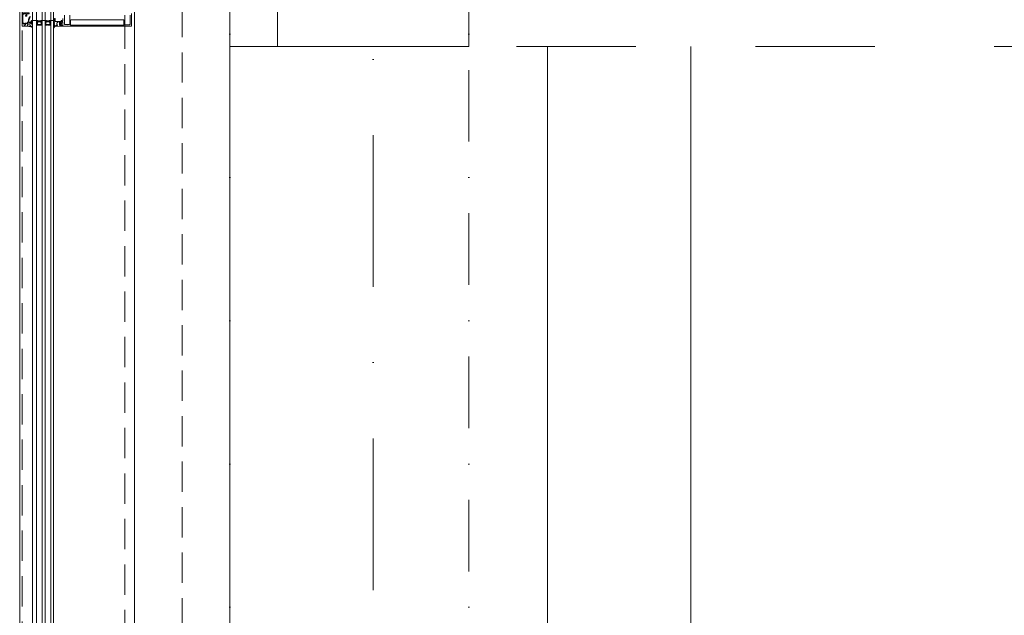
# Model space of a CAD drawing. Header units: millimetres. Extents: x 213386 to 459888, y 74252 to 208052.
# Tile 56 of 256: x 373037 to 375098, y 146240 to 147488. Entities that reach past the tile are written whole.
import ezdxf

# ---------------------------------------------------------------- set-up
doc = ezdxf.new("R2010")
doc.units = ezdxf.units.MM
for name, pattern in [('CK_Čerchovaná 50', [6, 3, -1.5, 0, -1.5]), ('ČERCHOVANÁ', [25.4, 12.7, -6.35, 0, -6.35]), ('ČÁRKOVANÁ', [19.05, 12.7, -6.35]), ('ČÁRKOVANÁ01-01', [2, 1, -1])]:
    doc.linetypes.add(name, pattern=pattern)
for name, color, linetype, lineweight in [('FASÁDA DETAILNÍ', 255, 'Continuous', 0), ('NOVÁ TENKÁ', 255, 'Continuous', 0), ('OSY', 255, 'Continuous', 0), ('SLOUPY', 255, 'Continuous', 0), ('TENKA', 255, 'Continuous', 0)]:
    doc.layers.add(name, color=color, linetype=linetype, lineweight=lineweight)

# ---------------------------------------------------------------- blocks, each defined once
blk = doc.blocks.new('433270')
blk.add_lwpolyline([(1, 0, 0.414364), (0, -1), (0, -1.4, 0.255924), (0.2, -1.8, -0.547723), (0.2, -3.2, 0.255924), (0, -3.6), (0, -14.6, 0.414214), (0.3, -14.9), (1.2, -14.9, 0.414214), (1.7, -14.4), (1.7, -10.3, -0.414214), (2, -10), (6, -10, 0.414248), (7, -9), (7, -7.7, 0.414179), (6.5, -7.2), (5.7, -7.2, 0.414232), (5.4, -7.5), (5.4, -8.2, -0.414198), (5.1, -8.5), (2.8, -8.5, -0.414204), (1.8, -7.5), (1.8, -4.5, -0.147432), (2, -3.9, 0.147461), (2.4, -2.5), (2.4, -2.3, -0.414214), (2.9, -1.8), (21.9, -1.8, -0.668178), (22.2, -2.7), (22.2, -2.7, 1), (21.6, -3.3), (21.5, -3.4, 0.198912), (21.4, -3.7), (21.4, -4, 0.414214), (22.1, -4.7), (22.4, -4.7, 0.576988), (22.6, -4.3, -0.311246), (24.6, -4.3, 0.576988), (24.8, -4.7), (25.3, -4.7, -0.260065), (25.3, -6.6), (24.8, -6.6, 0.576988), (24.6, -7.1, -0.311246), (22.6, -7.1, 0.576988), (22.4, -6.6), (22.1, -6.6, 0.414214), (21.4, -7.3), (21.4, -7.6, 0.267949), (21.6, -8), (21.9, -8.2, -0.637047), (21.7, -10), (19.8, -10.7, 0.315299), (19.5, -11.2), (19.5, -11.5, 0.520567), (20.2, -12), (22.8, -11, -0.520567), (23.5, -11.5), (23.5, -12.5, 0.414062), (24, -13), (25, -13, 0.414186), (25.5, -12.5), (25.5, -11.5, -0.414182), (26, -11), (27, -11, 0.414214), (27.5, -10.5), (27.5, -0.5, 0.414214), (27, 0), (1, 0)], format="xyb", close=True)
blk = doc.blocks.new('284325')
for points in [[(0.8, -5.2, -0.560316), (0.9, -4.7), (1.9, -4.4, 0.3153), (2.1, -4.1), (2.1, -1.9, 0.451558), (1.8, -1.6), (0.9, -1.7, -0.399586), (0.6, -1.5), (0.3, -0.1, -0.415977), (0.5, 0.3, 0.024107), (6.1, 1.2, 0.076636), (9, 2.3, -0.577615), (10.8, 1.3), (10, 1.4, 0.283171), (9.1, 0.9, -0.168429), (7.1, -0.7), (5.9, -1.2, 0.315302), (5.2, -2.1), (5.2, -4.2, 0.269719), (6.8, -6.8, -0.194797), (10.2, -11.5, -0.342663), (9.2, -11.2, 0.119207), (5.4, -7.6, 0.578571), (3.6, -8.6), (3.6, -11.8, 0.176415), (6.2, -18.7, -1), (5.2, -19.5, -0.176415), (2.4, -11.8), (2.4, -8.9, 0.208286), (0.8, -5.2)], [(9, -6.7), (10.3, -8.8, -0.134555), (10.8, -10.6, -0.339795), (10.2, -11.5, 0.194788), (6.8, -6.8, -0.269736), (5.2, -4.2), (5.2, -2.1, -0.315302), (5.9, -1.2), (7.1, -0.7, 0.168429), (9.1, 0.9, -0.283167), (10, 1.4), (10.8, 1.3), (10.8, -0.7, -0.070852), (10.7, -1.3), (9.9, -3.9, -0.241839), (9.1, -4.8), (7.9, -5.2, 0.836024), (8.1, -6.2), (8.1, -6.2, -0.255349), (9, -6.7)]]:
    blk.add_lwpolyline(points, format="xyb", close=True)
blk = doc.blocks.new('284336')
for points in [[(-0.7, -9.6), (-10, -9.6, 0.414511), (-10.5, -10.1), (-10.5, -15.5, -1), (-11.7, -15.5), (-11.7, -9.6), (-12.7, -8.9, -0.668884), (-12.6, -8.2), (-12, -8, 0.766384), (-12, -7.2), (-12.6, -7, -0.76831), (-12.6, -6.2), (-12, -6, 0.766384), (-12, -5.2), (-12.6, -5, -0.76831), (-12.6, -4.2), (-12, -4, 0.766384), (-12, -3.2), (-12.6, -3, -0.877523), (-12.5, -2.2), (-12.1, -2.2, 0.698129), (-11.8, -1.5, -0.220231), (-12.9, 0.8), (-12.9, 3.5, -0.157143), (-12.8, 3.7), (-12.7, 3.4, -0.067482), (-12.5, 2.5, 0.393136), (-8.7, -1), (-6.1, -1, -0.414214), (-5.6, -1.5), (-5.6, -2.2, -0.267949), (-5.9, -2.6), (-6.4, -2.9, 0.267949), (-6.6, -3.4), (-6.6, -5.8, 0.267949), (-6.4, -6.3), (-5.9, -6.6, -0.267949), (-5.6, -7), (-5.6, -8.1, 0.414215), (-5.1, -8.6), (-0.4, -8.6), (-0.4, -9.3, -0.414212), (-0.7, -9.6)], [(-0.4, 0), (-0.4, -2, 0.990243), (-0.4, -3), (0.9, -3, 0.414214), (1.2, -2.7), (1.2, -2.6, -0.668123), (1.7, -2.4), (2.7, -3.4, -0.199004), (2.9, -3.8), (2.9, -5.4, -0.199038), (2.7, -5.8), (1.7, -6.8, -0.668191), (1.2, -6.6), (1.2, -6.5, 0.414214), (0.9, -6.2), (-0.4, -6.2, 0.990269), (-0.4, -7.2), (-0.4, -8.6), (-5.1, -8.6, -0.414215), (-5.6, -8.1), (-5.6, -7, 0.267949), (-5.8, -6.6), (-6.3, -6.3, -0.267949), (-6.6, -5.8), (-6.6, -3.4, -0.267949), (-6.3, -3), (-5.8, -2.7, 0.267949), (-5.6, -2.2), (-5.6, -1.5, 0.414214), (-6.1, -1), (-8.7, -1, -0.393156), (-12.5, 2.5, 0.067572), (-12.7, 3.4), (-12.8, 3.7, -0.637545), (-12.1, 3.5), (-11.9, 2.5, 0.344315), (-10.1, 0.9), (0, 0.4, -0.406913), (0.4, 0), (-0.4, 0)], [(1.7, -4.3, 0.414235), (1.2, -3.8), (-0.7, -3.8, 0.414214), (-1.2, -4.3), (-1.2, -4.9, 0.414214), (-0.7, -5.4), (1.2, -5.4, 0.414235), (1.7, -4.9), (1.7, -4.3)]]:
    blk.add_lwpolyline(points, format="xyb", close=True)

msp = doc.modelspace()

# ---------------------------------------------------------------- linework, layer by layer
at = {"layer": 'FASÁDA DETAILNÍ'}
for p, q in [((373036.638, 145492.154), (373036.638, 169172.154)), ((373063.638, 145492.154), (373063.638, 169172.154)), ((373071.638, 169172.154), (373071.638, 145492.154)), ((373083.638, 145492.154), (373083.638, 169172.154)), ((373089.638, 169172.154), (373089.638, 145492.154)), ((373101.638, 145492.154), (373101.638, 169172.154)), ((373107.638, 169172.154), (373107.638, 145492.154)), ((373276.638, 145732.154), (373276.638, 168932.154)), ((373063.637, 147486.654), (373063.637, 145537.154)), ((373071.638, 147486.654), (373063.637, 147486.654)), ((373063.638, 147486.654), (373071.638, 147486.654)), ((373071.637, 145527.154), (373071.637, 147486.654)), ((373083.637, 147486.654), (373083.637, 145551.154)), ((373089.638, 147486.654), (373083.637, 147486.654)), ((373083.638, 147486.654), (373089.638, 147486.654)), ((373089.637, 145551.154), (373089.637, 147486.654)), ((373101.638, 147486.654), (373107.638, 147486.654)), ((373107.638, 147486.654), (373101.638, 147486.654)), ((373101.638, 147486.654), (373101.638, 145569.154)), ((373107.638, 145569.154), (373107.638, 147486.654))]:
    msp.add_line(p, q, dxfattribs=at)
at = {"layer": 'FASÁDA DETAILNÍ', "linetype": 'ČÁRKOVANÁ', "ltscale": 5}
for p, q in [((373041.638, 145497.154), (373041.638, 169167.154)), ((373256.638, 145712.154), (373256.638, 168952.154)), ((373376.638, 145832.154), (373376.638, 168832.154))]:
    msp.add_line(p, q, dxfattribs=at)
at = {"layer": 'FASÁDA DETAILNÍ', "ltscale": 5}
msp.add_lwpolyline([(373969.138, 145732.154), (373969.138, 145932.154), (373476.638, 145932.154), (373476.638, 168732.154), (373969.14, 168732.154), (373969.14, 168932.154)], dxfattribs=at)
at = {"layer": 'FASÁDA DETAILNÍ'}
for points in [[(373270.638, 147501.154), (373270.638, 147475.654, -0.41421354), (373269.638, 147474.654), (373269.638, 147474.654), (373121.138, 147474.654, -0.41421359), (373120.638, 147475.154), (373120.638, 147476.454, -0.41421972), (373121.138, 147476.954), (373121.638, 147476.954), (373121.638, 147475.954), (373126.138, 147475.954, 0.41421356), (373127.138, 147476.954), (373127.138, 147481.654, 0.41421356), (373126.138, 147482.654), (373121.638, 147482.654), (373121.638, 147480.954), (373121.138, 147480.954, -0.41420125), (373120.638, 147481.454), (373120.638, 147483.454, -0.41421356), (373121.138, 147483.954), (373123.282, 147483.954, 0.41421356), (373123.782, 147484.454), (373123.782, 147486.254), (373125.033, 147486.254), (373125.033, 147485.054), (373126.838, 147485.054, 0.41421356), (373127.138, 147485.354), (373127.138, 147490.653, 0.41416675)], [(373130.138, 147497.511), (373130.138, 147479.146, 0.41421356), (373131.638, 147477.646), (373135.139, 147477.646, 0.39998513), (373136.139, 147477.646), (373139.838, 147477.646, 0.41421356), (373141.338, 147479.146), (373141.338, 147497.511, -0.13165045)], [(373256.438, 147497.501), (373256.438, 147478.646, 0.41423155), (373257.938, 147477.146), (373261.648, 147477.146, 0.39998513), (373262.648, 147477.146), (373266.138, 147477.146, 0.41423155), (373267.638, 147478.646), (373267.638, 147497.501, -0.11693652)]]:
    msp.add_lwpolyline(points, format="xyb", dxfattribs=at)
for points in [[(373082.638, 147476.654), (373082.638, 147482.654), (373080.638, 147484.654), (373074.638, 147484.654), (373072.638, 147482.654), (373072.638, 147476.654), (373077.138, 147476.654), (373077.138, 147477.154), (373078.138, 147477.154), (373078.138, 147476.654)], [(373073.638, 147477.654), (373081.638, 147477.654), (373081.638, 147482.24), (373080.224, 147483.654), (373075.191, 147483.654), (373073.638, 147482.24)], [(373100.638, 147476.654), (373100.638, 147482.654), (373098.638, 147484.654), (373092.638, 147484.654), (373090.638, 147482.654), (373090.638, 147476.654), (373095.138, 147476.654), (373095.138, 147477.154), (373096.138, 147477.154), (373096.138, 147476.654)], [(373091.638, 147477.654), (373099.638, 147477.654), (373099.638, 147482.24), (373098.224, 147483.654), (373093.191, 147483.654), (373091.638, 147482.24)]]:
    msp.add_lwpolyline(points, close=True, dxfattribs=at)
msp.add_lwpolyline([(373143.838, 147476.754), (373253.938, 147476.754, 0.41421356), (373254.438, 147477.254), (373254.438, 147486.954, 0.41421356), (373253.938, 147487.454), (373143.838, 147487.454, 0.41421356), (373143.338, 147486.954), (373143.338, 147477.254, 0.41421356), (373143.838, 147476.754)], format="xyb", close=True, dxfattribs=at)
for centre, radius, start, end in [((373077.638, 147508.546), 22.699, 254.672775, 285.327225), ((373072.99, 147481.104), 3.546, 67.293824, 112.409048), ((373072.876, 147481.47), 2.897, 65.306674, 115.295152), ((373072.708, 147481.819), 2.248, 61.527342, 118.402815), ((373072.563, 147482.063), 1.712, 57.294949, 122.685651), ((373072.424, 147482.224), 1.263, 51.965628, 128.499565), ((373072.276, 147482.314), 0.879, 43.994908, 136.496438), ((373072.138, 147482.302), 0.596, 33.03656, 146.96344), ((373072.138, 147482.009), 0.596, 33.03656, 146.96344), ((373072.138, 147481.717), 0.596, 33.03656, 146.96344), ((373072.138, 147481.424), 0.596, 33.03656, 146.96344), ((373072.138, 147481.132), 0.596, 33.03656, 146.96344), ((373072.138, 147480.839), 0.596, 33.03656, 146.96344), ((373072.138, 147480.547), 0.596, 33.03656, 146.96344), ((373072.138, 147480.254), 0.596, 33.03656, 146.96344), ((373072.138, 147479.962), 0.596, 33.03656, 146.96344), ((373072.138, 147479.669), 0.596, 33.03656, 146.96344), ((373072.138, 147479.377), 0.596, 33.03656, 146.96344), ((373072.138, 147479.084), 0.596, 33.03656, 146.96344), ((373072.138, 147478.792), 0.596, 33.03656, 146.96344), ((373082.287, 147481.104), 3.546, 67.590952, 112.706176), ((373082.401, 147481.47), 2.897, 64.704848, 114.693326), ((373082.569, 147481.819), 2.248, 61.597185, 118.472658), ((373082.714, 147482.063), 1.712, 57.314349, 122.705051), ((373082.852, 147482.224), 1.263, 51.500435, 128.034372), ((373083, 147482.314), 0.879, 43.503562, 136.005092), ((373083.138, 147482.302), 0.596, 33.03656, 146.96344), ((373083.138, 147482.009), 0.596, 33.03656, 146.96344), ((373083.138, 147481.717), 0.596, 33.03656, 146.96344), ((373083.138, 147481.424), 0.596, 33.03656, 146.96344), ((373083.138, 147481.132), 0.596, 33.03656, 146.96344), ((373083.138, 147480.839), 0.596, 33.03656, 146.96344), ((373083.138, 147480.547), 0.596, 33.03656, 146.96344), ((373083.138, 147480.254), 0.596, 33.03656, 146.96344), ((373083.138, 147479.962), 0.596, 33.03656, 146.96344), ((373083.138, 147479.669), 0.596, 33.03656, 146.96344), ((373083.138, 147479.377), 0.596, 33.03656, 146.96344), ((373083.138, 147479.084), 0.596, 33.03656, 146.96344), ((373083.138, 147478.792), 0.596, 33.03656, 146.96344), ((373095.638, 147508.546), 22.699, 254.672775, 285.327225), ((373090.99, 147481.104), 3.546, 67.293824, 112.409048), ((373090.876, 147481.47), 2.897, 65.306674, 115.295152), ((373090.708, 147481.819), 2.248, 61.527342, 118.402815), ((373090.563, 147482.063), 1.712, 57.294949, 122.685651), ((373090.424, 147482.224), 1.263, 51.965628, 128.499565), ((373090.276, 147482.314), 0.879, 43.994908, 136.496438), ((373090.138, 147482.302), 0.596, 33.03656, 146.96344), ((373090.138, 147482.009), 0.596, 33.03656, 146.96344), ((373090.138, 147481.717), 0.596, 33.03656, 146.96344), ((373090.138, 147481.424), 0.596, 33.03656, 146.96344), ((373090.138, 147481.132), 0.596, 33.03656, 146.96344), ((373090.138, 147480.839), 0.596, 33.03656, 146.96344), ((373090.138, 147480.547), 0.596, 33.03656, 146.96344), ((373090.138, 147480.254), 0.596, 33.03656, 146.96344), ((373090.138, 147479.962), 0.596, 33.03656, 146.96344), ((373090.138, 147479.669), 0.596, 33.03656, 146.96344), ((373090.138, 147479.377), 0.596, 33.03656, 146.96344), ((373090.138, 147479.084), 0.596, 33.03656, 146.96344), ((373090.138, 147478.792), 0.596, 33.03656, 146.96344), ((373100.287, 147481.104), 3.546, 67.590952, 112.706176), ((373100.401, 147481.47), 2.897, 64.704848, 114.693326), ((373100.569, 147481.819), 2.248, 61.597185, 118.472658), ((373100.714, 147482.063), 1.712, 57.314349, 122.705051), ((373100.852, 147482.224), 1.263, 51.500435, 128.034372), ((373101, 147482.314), 0.879, 43.503562, 136.005092), ((373101.138, 147482.302), 0.596, 33.03656, 146.96344), ((373101.138, 147482.009), 0.596, 33.03656, 146.96344), ((373101.138, 147481.717), 0.596, 33.03656, 146.96344), ((373101.138, 147481.424), 0.596, 33.03656, 146.96344), ((373101.138, 147481.132), 0.596, 33.03656, 146.96344), ((373101.138, 147480.839), 0.596, 33.03656, 146.96344), ((373101.138, 147480.547), 0.596, 33.03656, 146.96344), ((373101.138, 147480.254), 0.596, 33.03656, 146.96344), ((373101.138, 147479.962), 0.596, 33.03656, 146.96344), ((373101.138, 147479.669), 0.596, 33.03656, 146.96344), ((373101.138, 147479.377), 0.596, 33.03656, 146.96344), ((373101.138, 147479.084), 0.596, 33.03656, 146.96344), ((373101.138, 147478.792), 0.596, 33.03656, 146.96344)]:
    msp.add_arc(centre, radius, start, end, dxfattribs=at)
at = {"layer": 'NOVÁ TENKÁ', "linetype": 'ČÁRKOVANÁ01-01', "ltscale": 250}
msp.add_lwpolyline([(399176.638, 148032.154), (398676.638, 148032.154), (398676.638, 147432.154), (392826.638, 147432.154), (392826.638, 148032.154), (392426.638, 148032.154), (392426.638, 147432.154), (386526.638, 147432.154), (386526.638, 148032.154), (386126.638, 148032.154), (386126.638, 147432.154), (380226.638, 147432.154), (380226.638, 148032.154), (379826.638, 148032.154), (379826.638, 147432.154), (373976.638, 147432.154), (373976.638, 148032.154), (373576.638, 148032.154), (373576.638, 147432.154), (373476.638, 147432.154), (373476.638, 152232.154)], dxfattribs=at)
at = {"layer": 'OSY', "linetype": 'ČERCHOVANÁ', "ltscale": 25}
msp.add_line((373776.638, 170109.563), (373776.638, 145530.044), dxfattribs=at)
at = {"layer": 'SLOUPY'}
msp.add_lwpolyline([(373576.638, 148032.154), (373576.638, 147432.154), (373976.638, 147432.154), (373976.638, 148032.154)], close=True, dxfattribs=at)
at = {"layer": 'TENKA', "linetype": 'CK_Čerchovaná 50', "ltscale": 50}
for p, q in [((373476.638, 145732.154), (373476.638, 168932.154)), ((373976.638, 145732.154), (373976.638, 168482.154))]:
    msp.add_line(p, q, dxfattribs=at)
at = {"layer": 'TENKA'}
for points in [[(374141.638, 143260.012), (374141.638, 147432.154)], [(374441.638, 143260.012), (374441.638, 147432.154)]]:
    msp.add_lwpolyline(points, close=True, dxfattribs=at)

# ---------------------------------------------------------------- block references
at = {"layer": 'FASÁDA DETAILNÍ', "xscale": -1}
for name, p, rotation in [('433270', (373041.638, 147502.155), 90), ('284325', (373052.498, 147474.654), 180), ('284336', (373121.048, 147474.654), 180)]:
    msp.add_blockref(name, p, dxfattribs=dict(at, rotation=rotation))

doc.saveas('drawing.dxf')
